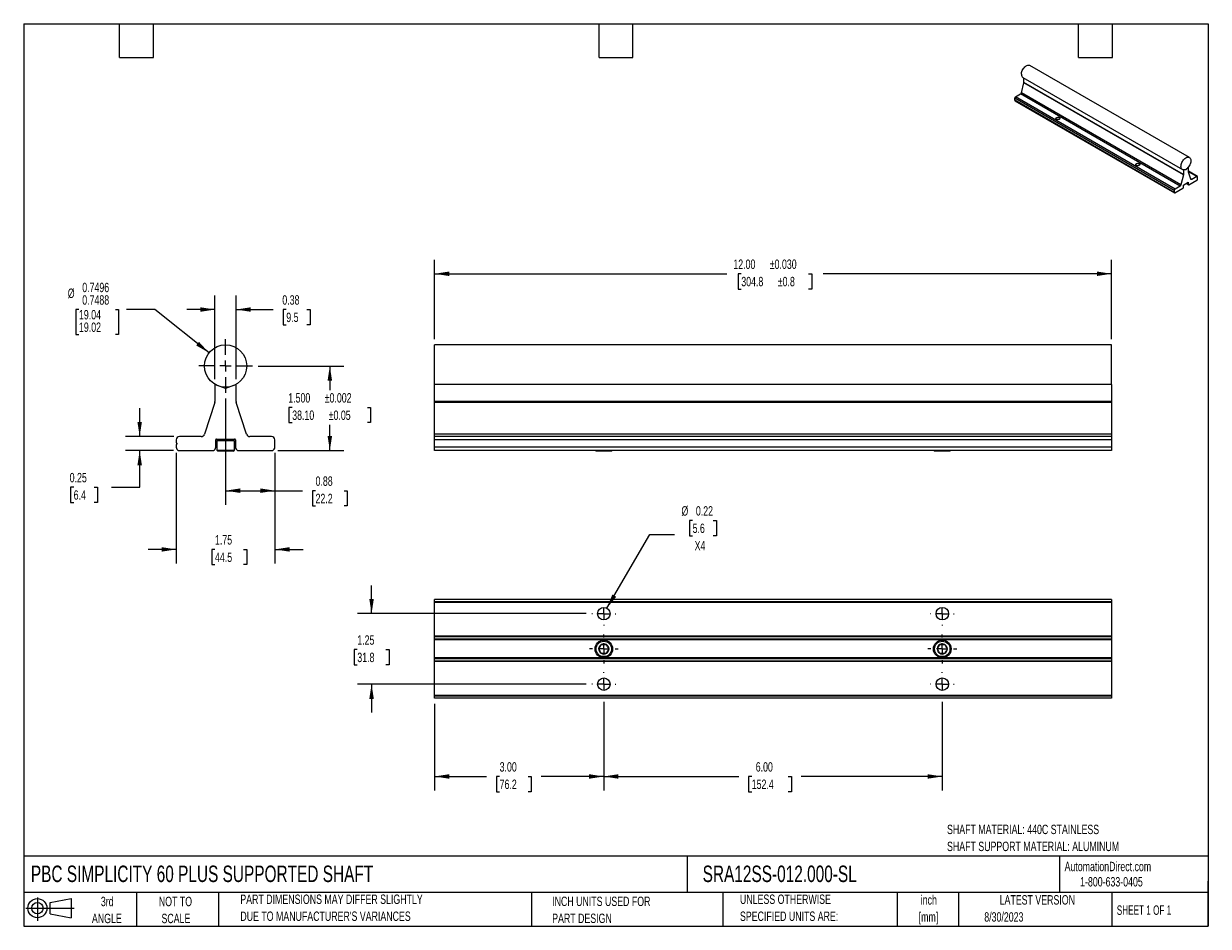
# Model space of a CAD drawing. Header units: inches. Extents: x 0.5 to 21.5, y 0.5 to 16.5.
import ezdxf

# ---------------------------------------------------------------- set-up
doc = ezdxf.new("R2010")
doc.units = ezdxf.units.IN
doc.header["$LTSCALE"] = 2
doc.header["$MEASUREMENT"] = 0
doc.linetypes.add('CENTERX2', pattern=[0.8, 0.5, -0.1, 0.1, -0.1])
doc.layers.add('CENTER', color=40, linetype='CENTERX2')
doc.layers.add('SLD-DEFPOINTS', color=7, linetype='Continuous')
doc.layers.add('DIMENSIONS', color=140, linetype='Continuous', lineweight=25)
doc.layers.add('TEXT', color=140, linetype='Continuous', lineweight=25)
doc.styles.add('SLDTEXTSTYLE0', font='TXT', dxfattribs={"width": 0.7})
doc.styles.add('SLDTEXTSTYLE1', font='TXT', dxfattribs={"width": 0.65})
doc.dimstyles.new('SLDDIMSTYLE0', dxfattribs={"dimtxt": 0.169922, "dimasz": 0.26, "dimexe": 0, "dimexo": 0.0625, "dimgap": 0.04248, "dimtad": 0, "dimtih": 1, "dimtoh": 1, "dimrnd": 1e-09, "dimdsep": 46, "dimtxsty": 'SLDTEXTSTYLE0', "dimsah": 1, "dimcen": 0.09, "dimadec": 0, "dimazin": 2, "dimtfac": 1, "dimtofl": 0, "dimtmove": 0, "dimatfit": 3, "dimfxl": 0, "dimfrac": 2, "dimtolj": 1, "dimtzin": 12, "dimarcsym": 0})
doc.dimstyles.new('SLDDIMSTYLE1', dxfattribs={"dimtxt": 0.169922, "dimasz": 0.26, "dimexe": 0, "dimexo": 0.0625, "dimgap": 0.04248, "dimtad": 0, "dimtih": 1, "dimtoh": 1, "dimrnd": 1e-09, "dimzin": 12, "dimdsep": 46, "dimtxsty": 'SLDTEXTSTYLE0', "dimsah": 1, "dimcen": 0.09, "dimadec": 0, "dimazin": 3, "dimtfac": 1, "dimtmove": 0, "dimatfit": 0, "dimfxl": 0, "dimfrac": 2, "dimtolj": 1, "dimtzin": 12, "dimarcsym": 0})
doc.dimstyles.new('SLDDIMSTYLE2', dxfattribs={"dimtxt": 0.169922, "dimasz": 0.26, "dimexe": 0, "dimexo": 0.0625, "dimgap": 0.04248, "dimtad": 0, "dimtih": 1, "dimtoh": 1, "dimrnd": 1e-09, "dimdsep": 46, "dimtxsty": 'SLDTEXTSTYLE0', "dimsah": 1, "dimcen": 0.09, "dimadec": 0, "dimazin": 2, "dimtfac": 1, "dimtmove": 0, "dimatfit": 0, "dimfxl": 0, "dimfrac": 2, "dimtolj": 1, "dimtzin": 12, "dimarcsym": 0})
doc.dimstyles.new('SLDDIMSTYLE3', dxfattribs={"dimtxt": 0.169922, "dimasz": 0.26, "dimexe": 0, "dimexo": 0.0625, "dimgap": 0.04248, "dimtad": 0, "dimtih": 1, "dimtoh": 1, "dimdec": 3, "dimrnd": 1e-09, "dimzin": 4, "dimdsep": 46, "dimtxsty": 'SLDTEXTSTYLE0', "dimsah": 1, "dimcen": 0.09, "dimadec": 0, "dimazin": 1, "dimtol": 1, "dimtp": 0.002, "dimtm": 0.002, "dimtfac": 1, "dimtdec": 3, "dimtofl": 0, "dimtmove": 0, "dimatfit": 3, "dimfxl": 0, "dimfrac": 2, "dimtolj": 1, "dimarcsym": 0})
doc.dimstyles.new('SLDDIMSTYLE4', dxfattribs={"dimtxt": 0.169922, "dimasz": 0.26, "dimexe": 0, "dimexo": 0.0625, "dimgap": 0.04248, "dimtad": 0, "dimtih": 1, "dimtoh": 1, "dimdec": 4, "dimrnd": 1e-09, "dimzin": 0, "dimdsep": 46, "dimtxsty": 'SLDTEXTSTYLE0', "dimsah": 1, "dimcen": 0, "dimadec": 0, "dimazin": 0, "dimlim": 1, "dimtp": -0.0004, "dimtm": 0.0012, "dimtfac": 1, "dimtdec": 4, "dimtofl": 0, "dimtmove": 0, "dimatfit": 3, "dimfxl": 0, "dimfrac": 2, "dimtolj": 1, "dimtzin": 12, "dimarcsym": 0})
doc.dimstyles.new('SLDDIMSTYLE5', dxfattribs={"dimtxt": 0.169922, "dimasz": 0.26, "dimexe": 0, "dimexo": 0.0625, "dimgap": 0.04248, "dimtad": 0, "dimtih": 1, "dimtoh": 1, "dimrnd": 1e-09, "dimzin": 4, "dimdsep": 46, "dimtxsty": 'SLDTEXTSTYLE0', "dimsah": 1, "dimcen": 0.09, "dimadec": 0, "dimazin": 1, "dimtol": 1, "dimtp": 0.03, "dimtm": 0.03, "dimtfac": 1, "dimtdec": 3, "dimtofl": 0, "dimtmove": 0, "dimatfit": 3, "dimfxl": 0, "dimfrac": 2, "dimtolj": 1, "dimarcsym": 0})
doc.dimstyles.new('SLDDIMSTYLE6', dxfattribs={"dimtxt": 0.169922, "dimasz": 0.26, "dimexe": 0, "dimexo": 0.0625, "dimgap": 0.04248, "dimtad": 0, "dimtih": 1, "dimtoh": 1, "dimrnd": 1e-09, "dimzin": 4, "dimdsep": 46, "dimtxsty": 'SLDTEXTSTYLE0', "dimsah": 1, "dimcen": 0.09, "dimadec": 0, "dimazin": 1, "dimtfac": 1, "dimtofl": 0, "dimtmove": 0, "dimatfit": 3, "dimfxl": 0, "dimfrac": 2, "dimtolj": 1, "dimtzin": 12, "dimarcsym": 0})
doc.dimstyles.new('SLDDIMSTYLE7', dxfattribs={"dimtxt": 0.169922, "dimasz": 0.26, "dimexe": 0, "dimexo": 0.0625, "dimgap": 0.04248, "dimtad": 0, "dimtih": 1, "dimtoh": 1, "dimrnd": 1e-09, "dimdsep": 46, "dimtxsty": 'SLDTEXTSTYLE0', "dimsah": 1, "dimcen": 0, "dimadec": 0, "dimazin": 2, "dimtfac": 1, "dimtofl": 0, "dimtmove": 0, "dimatfit": 3, "dimfxl": 0, "dimfrac": 2, "dimtolj": 1, "dimtzin": 12, "dimarcsym": 0})

# ---------------------------------------------------------------- blocks, each defined once
blk = doc.blocks.new('Block11')
at = {"color": 7, "linetype": 'Continuous', "lineweight": 18}
for p, q in [((0, 0.227), (0.856, 0.227)), ((0.204, 0.418), (0.204, 0)), ((0.431, 0.328), (0.801, 0.396)), ((0.431, 0.126), (0.431, 0.328)), ((0.801, 0.396), (0.801, 0.058)), ((0.431, 0.126), (0.801, 0.058))]:
    blk.add_line(p, q, dxfattribs=at)
for radius in [0.169, 0.101]:
    blk.add_circle((0.204, 0.227), radius, dxfattribs=at)
blk = doc.blocks.new('Block12')
at = {"layer": 'SLD-DEFPOINTS'}
blk.add_blockref('Block11', (0, 0), dxfattribs=at)
blk = doc.blocks.new('SW_NOTE_0')
at = {"layer": 'TEXT', "color": 0, "char_height": 0.16667, "attachment_point": 1, "style": 'SLDTEXTSTYLE0'}
for s, insert in [('SHAFT MATERIAL: 440C STAINLESS', (0, 0.215)), ('SHAFT SUPPORT MATERIAL: ALUMINUM', (0, -0.086))]:
    blk.add_mtext(s, dxfattribs=dict(at, insert=insert))
blk = doc.blocks.new('SW_NOTE_0_1')
at = {"layer": 'TEXT', "color": 0, "char_height": 0.1667, "attachment_point": 2, "style": 'SLDTEXTSTYLE0'}
for s, insert in [('inch', (0.25, 0.215)), ('[mm]', (0.244, -0.086))]:
    blk.add_mtext(s, dxfattribs=dict(at, insert=insert))
blk = doc.blocks.new('SW_NOTE_0_2')
at = {"layer": 'TEXT', "color": 0, "char_height": 0.16667, "attachment_point": 1, "style": 'SLDTEXTSTYLE0'}
for s, insert in [('UNLESS OTHERWISE', (0, 0.215)), ('SPECIFIED UNITS ARE:', (0, -0.086))]:
    blk.add_mtext(s, dxfattribs=dict(at, insert=insert))
blk = doc.blocks.new('SW_NOTE_0_3')
at = {"layer": 'TEXT', "color": 0, "char_height": 0.16667, "attachment_point": 1, "style": 'SLDTEXTSTYLE0'}
for s, insert in [('PART DIMENSIONS MAY DIFFER SLIGHTLY', (0, 0.215)), ("DUE TO MANUFACTURER'S VARIANCES", (0, -0.086))]:
    blk.add_mtext(s, dxfattribs=dict(at, insert=insert))
blk = doc.blocks.new('SW_NOTE_0_4')
at = {"layer": 'TEXT', "color": 0, "char_height": 0.1667, "attachment_point": 2, "style": 'SLDTEXTSTYLE0'}
for s, insert in [('NOT TO', (0.414, 0.215)), ('SCALE', (0.422, -0.086))]:
    blk.add_mtext(s, dxfattribs=dict(at, insert=insert))
blk = doc.blocks.new('SW_NOTE_0_5')
at = {"layer": 'TEXT', "color": 0, "char_height": 0.1667, "attachment_point": 2, "style": 'SLDTEXTSTYLE0'}
for s, insert in [('3rd', (0.182, 0.215)), ('ANGLE', (0.175, -0.086))]:
    blk.add_mtext(s, dxfattribs=dict(at, insert=insert))
blk = doc.blocks.new('SW_NOTE_0_6')
at = {"layer": 'TEXT', "color": 0, "char_height": 0.16667, "attachment_point": 1, "style": 'SLDTEXTSTYLE0'}
for s, insert in [('INCH UNITS USED FOR', (0, 0.215)), ('PART DESIGN', (0, -0.086))]:
    blk.add_mtext(s, dxfattribs=dict(at, insert=insert))
blk = doc.blocks.new('_D')
at = {"layer": 'DIMENSIONS'}
for p, q in [((4.079, 9.857), (4.079, 7.972)), ((4.954, 8.892), (4.954, 7.972)), ((4.079, 8.222), (4.954, 8.222)), ((4.954, 8.222), (5.444, 8.222)), ((5.674, 8.222), (5.617, 8.222)), ((5.617, 8.222), (5.617, 7.952)), ((6.179, 8.222), (6.236, 8.222)), ((6.236, 8.222), (6.236, 7.952)), ((5.617, 7.952), (5.674, 7.952)), ((6.236, 7.952), (6.179, 7.952))]:
    blk.add_line(p, q, dxfattribs=at)
for points in [[(4.079, 8.222), (4.339, 8.182), (4.339, 8.262)], [(4.954, 8.222), (4.694, 8.262), (4.694, 8.182)]]:
    blk.add_solid(points, dxfattribs=at)
at = {"layer": 'DIMENSIONS', "char_height": 0.1667, "attachment_point": 1, "style": 'SLDTEXTSTYLE0'}
for s, insert in [('0.88', (5.674, 8.475)), ('22.2', (5.674, 8.167))]:
    blk.add_mtext(s, dxfattribs=dict(at, insert=insert))
blk = doc.blocks.new('_D_1')
at = {"layer": 'DIMENSIONS'}
for p, q in [((3.204, 8.892), (3.204, 6.931)), ((4.954, 8.892), (4.954, 6.931)), ((3.204, 7.181), (2.704, 7.181)), ((3.891, 7.181), (3.834, 7.181)), ((3.834, 7.181), (3.834, 6.911)), ((4.396, 7.181), (4.453, 7.181)), ((4.453, 7.181), (4.453, 6.911)), ((4.954, 7.181), (5.454, 7.181)), ((3.834, 6.911), (3.891, 6.911)), ((4.453, 6.911), (4.396, 6.911))]:
    blk.add_line(p, q, dxfattribs=at)
for points in [[(3.204, 7.181), (2.944, 7.221), (2.944, 7.141)], [(4.954, 7.181), (5.214, 7.141), (5.214, 7.221)]]:
    blk.add_solid(points, dxfattribs=at)
at = {"layer": 'DIMENSIONS', "char_height": 0.1667, "attachment_point": 1, "style": 'SLDTEXTSTYLE0'}
for s, insert in [('1.75', (3.891, 7.434)), ('44.5', (3.891, 7.126))]:
    blk.add_mtext(s, dxfattribs=dict(at, insert=insert))
blk = doc.blocks.new('_D_2')
at = {"layer": 'DIMENSIONS'}
for p, q in [((2.556, 9.182), (2.556, 9.682)), ((3.164, 9.182), (2.306, 9.182)), ((3.153, 8.932), (2.306, 8.932)), ((2.556, 8.284), (2.556, 8.932)), ((1.386, 8.284), (1.329, 8.284)), ((1.329, 8.284), (1.329, 8.014)), ((1.75, 8.284), (1.807, 8.284)), ((1.807, 8.284), (1.807, 8.014)), ((2.056, 8.284), (2.556, 8.284)), ((1.329, 8.014), (1.386, 8.014)), ((1.807, 8.014), (1.75, 8.014))]:
    blk.add_line(p, q, dxfattribs=at)
for points in [[(2.556, 9.182), (2.596, 9.442), (2.516, 9.442)], [(2.556, 8.932), (2.516, 8.672), (2.596, 8.672)]]:
    blk.add_solid(points, dxfattribs=at)
at = {"layer": 'DIMENSIONS', "char_height": 0.1667, "attachment_point": 1, "style": 'SLDTEXTSTYLE0'}
for s, insert in [('0.25', (1.315, 8.537)), ('6.4', (1.386, 8.229))]:
    blk.add_mtext(s, dxfattribs=dict(at, insert=insert))
blk = doc.blocks.new('_D_3')
at = {"layer": 'DIMENSIONS'}
for p, q in [((4.654, 10.432), (6.177, 10.432)), ((5.927, 10.432), (5.927, 10.006)), ((5.26, 9.698), (5.203, 9.698)), ((5.203, 9.698), (5.203, 9.428)), ((6.593, 9.698), (6.65, 9.698)), ((6.65, 9.698), (6.65, 9.428)), ((5.203, 9.428), (5.26, 9.428)), ((5.927, 8.932), (5.927, 9.39)), ((6.65, 9.428), (6.593, 9.428)), ((5.004, 8.932), (6.177, 8.932))]:
    blk.add_line(p, q, dxfattribs=at)
for points in [[(5.927, 10.432), (5.887, 10.172), (5.967, 10.172)], [(5.927, 8.932), (5.967, 9.192), (5.887, 9.192)]]:
    blk.add_solid(points, dxfattribs=at)
at = {"layer": 'DIMENSIONS', "char_height": 0.1667, "attachment_point": 1, "style": 'SLDTEXTSTYLE0'}
for s, insert in [('1.500', (5.19, 9.951)), ('±0.002', (5.836, 9.951)), ('38.10', (5.26, 9.643)), ('±0.05', (5.907, 9.643))]:
    blk.add_mtext(s, dxfattribs=dict(at, insert=insert))
blk = doc.blocks.new('_D_4')
at = {"layer": 'DIMENSIONS'}
for p, q in [((3.891, 10.201), (3.891, 11.683)), ((4.266, 10.201), (4.266, 11.683)), ((3.891, 11.433), (3.391, 11.433)), ((4.266, 11.433), (4.925, 11.433)), ((5.155, 11.433), (5.098, 11.433)), ((5.098, 11.433), (5.098, 11.163)), ((5.519, 11.433), (5.576, 11.433)), ((5.576, 11.433), (5.576, 11.163)), ((5.098, 11.163), (5.155, 11.163)), ((5.576, 11.163), (5.519, 11.163))]:
    blk.add_line(p, q, dxfattribs=at)
for points in [[(3.891, 11.433), (3.631, 11.473), (3.631, 11.393)], [(4.266, 11.433), (4.526, 11.393), (4.526, 11.473)]]:
    blk.add_solid(points, dxfattribs=at)
at = {"layer": 'DIMENSIONS', "char_height": 0.1667, "attachment_point": 1, "style": 'SLDTEXTSTYLE0'}
for s, insert in [('0.38', (5.085, 11.686)), ('9.5', (5.155, 11.378))]:
    blk.add_mtext(s, dxfattribs=dict(at, insert=insert))
blk = doc.blocks.new('_D_5')
at = {"layer": 'DIMENSIONS'}
for p, q in [((1.48, 11.433), (1.423, 11.433)), ((1.423, 11.433), (1.423, 10.988)), ((2.126, 11.433), (2.183, 11.433)), ((2.183, 11.433), (2.183, 10.988)), ((2.825, 11.433), (2.325, 11.433)), ((3.786, 10.666), (2.825, 11.433)), ((1.423, 10.988), (1.48, 10.988)), ((2.183, 10.988), (2.126, 10.988))]:
    blk.add_line(p, q, dxfattribs=at)
blk.add_solid([(3.786, 10.666), (3.607, 10.86), (3.557, 10.797)], dxfattribs=at)
at = {"layer": 'DIMENSIONS', "char_height": 0.1667, "attachment_point": 1, "style": 'SLDTEXTSTYLE0'}
for s, insert in [('%%c', (1.281, 11.805)), ('0.7496', (1.538, 11.908)), ('0.7488', (1.538, 11.686)), ('19.04', (1.48, 11.425)), ('19.02', (1.48, 11.203))]:
    blk.add_mtext(s, dxfattribs=dict(at, insert=insert))
blk = doc.blocks.new('SW_CENTERMARKSYMBOL_0')
at = {"layer": 'CENTER', "color": 0}
for p, q in [((0, 0.2), (0, 0.475)), ((-0.2, 0), (-0.475, 0)), ((0, 0), (-0.1, 0)), ((0, 0), (0, 0.1)), ((0, 0), (0, -0.1)), ((0, 0), (0.1, 0)), ((0.2, 0), (0.475, 0)), ((0, -0.2), (0, -0.475))]:
    blk.add_line(p, q, dxfattribs=at)
blk = doc.blocks.new('_D_6')
at = {"layer": 'DIMENSIONS'}
for p, q in [((7.784, 10.907), (7.784, 12.317)), ((19.784, 10.907), (19.784, 12.317)), ((7.784, 12.067), (12.964, 12.067)), ((13.221, 12.067), (13.164, 12.067)), ((13.164, 12.067), (13.164, 11.797)), ((14.413, 12.067), (14.47, 12.067)), ((14.47, 12.067), (14.47, 11.797)), ((19.784, 12.067), (14.67, 12.067)), ((13.164, 11.797), (13.221, 11.797)), ((14.47, 11.797), (14.413, 11.797))]:
    blk.add_line(p, q, dxfattribs=at)
for points in [[(7.784, 12.067), (8.044, 12.027), (8.044, 12.107)], [(19.784, 12.067), (19.524, 12.107), (19.524, 12.027)]]:
    blk.add_solid(points, dxfattribs=at)
at = {"layer": 'DIMENSIONS', "char_height": 0.1667, "attachment_point": 1, "style": 'SLDTEXTSTYLE0'}
for s, insert in [('12.00', (13.08, 12.32)), ('±0.030', (13.726, 12.32)), ('304.8', (13.221, 12.012)), ('±0.8', (13.868, 12.012))]:
    blk.add_mtext(s, dxfattribs=dict(at, insert=insert))
blk = doc.blocks.new('_D_7')
at = {"layer": 'DIMENSIONS'}
for p, q in [((7.784, 4.442), (7.784, 2.906)), ((10.784, 4.481), (10.784, 2.906)), ((7.784, 3.156), (8.707, 3.156)), ((8.937, 3.156), (8.88, 3.156)), ((8.88, 3.156), (8.88, 2.886)), ((9.442, 3.156), (9.499, 3.156)), ((9.499, 3.156), (9.499, 2.886)), ((10.784, 3.156), (9.672, 3.156)), ((8.88, 2.886), (8.937, 2.886)), ((9.499, 2.886), (9.442, 2.886))]:
    blk.add_line(p, q, dxfattribs=at)
for points in [[(7.784, 3.156), (8.044, 3.116), (8.044, 3.196)], [(10.784, 3.156), (10.524, 3.196), (10.524, 3.116)]]:
    blk.add_solid(points, dxfattribs=at)
at = {"layer": 'DIMENSIONS', "char_height": 0.1667, "attachment_point": 1, "style": 'SLDTEXTSTYLE0'}
for s, insert in [('3.00', (8.937, 3.409)), ('76.2', (8.937, 3.101))]:
    blk.add_mtext(s, dxfattribs=dict(at, insert=insert))
blk = doc.blocks.new('_D_8')
at = {"layer": 'DIMENSIONS'}
for p, q in [((10.784, 4.481), (10.784, 2.906)), ((16.784, 4.481), (16.784, 2.906)), ((10.784, 3.156), (13.176, 3.156)), ((13.406, 3.156), (13.349, 3.156)), ((13.349, 3.156), (13.349, 2.886)), ((14.052, 3.156), (14.109, 3.156)), ((14.109, 3.156), (14.109, 2.886)), ((16.784, 3.156), (14.283, 3.156)), ((13.349, 2.886), (13.406, 2.886)), ((14.109, 2.886), (14.052, 2.886))]:
    blk.add_line(p, q, dxfattribs=at)
for points in [[(10.784, 3.156), (11.044, 3.116), (11.044, 3.196)], [(16.784, 3.156), (16.524, 3.196), (16.524, 3.116)]]:
    blk.add_solid(points, dxfattribs=at)
at = {"layer": 'DIMENSIONS', "char_height": 0.1667, "attachment_point": 1, "style": 'SLDTEXTSTYLE0'}
for s, insert in [('6.00', (13.477, 3.409)), ('152.4', (13.406, 3.101))]:
    blk.add_mtext(s, dxfattribs=dict(at, insert=insert))
blk = doc.blocks.new('_D_9')
at = {"layer": 'DIMENSIONS'}
for p, q in [((6.667, 6.042), (6.667, 6.542)), ((10.473, 6.042), (6.417, 6.042)), ((6.414, 5.406), (6.357, 5.406)), ((6.357, 5.406), (6.357, 5.135)), ((6.919, 5.406), (6.976, 5.406)), ((6.976, 5.406), (6.976, 5.135)), ((6.357, 5.135), (6.414, 5.135)), ((6.976, 5.135), (6.919, 5.135)), ((10.473, 4.792), (6.417, 4.792)), ((6.667, 4.792), (6.667, 4.292))]:
    blk.add_line(p, q, dxfattribs=at)
for points in [[(6.667, 6.042), (6.707, 6.302), (6.627, 6.302)], [(6.667, 4.792), (6.627, 4.532), (6.707, 4.532)]]:
    blk.add_solid(points, dxfattribs=at)
at = {"layer": 'DIMENSIONS', "char_height": 0.1667, "attachment_point": 1, "style": 'SLDTEXTSTYLE0'}
for s, insert in [('1.25', (6.414, 5.658)), ('31.8', (6.414, 5.35))]:
    blk.add_mtext(s, dxfattribs=dict(at, insert=insert))
blk = doc.blocks.new('_D_10')
at = {"layer": 'DIMENSIONS'}
for p, q in [((12.358, 7.694), (12.301, 7.694)), ((12.301, 7.694), (12.301, 7.424)), ((12.722, 7.694), (12.779, 7.694)), ((12.779, 7.694), (12.779, 7.424)), ((10.839, 6.138), (11.597, 7.447)), ((11.597, 7.447), (12.035, 7.447)), ((12.301, 7.424), (12.358, 7.424)), ((12.779, 7.424), (12.722, 7.424))]:
    blk.add_line(p, q, dxfattribs=at)
blk.add_solid([(10.839, 6.138), (11.004, 6.342), (10.935, 6.383)], dxfattribs=at)
at = {"layer": 'DIMENSIONS', "char_height": 0.1667, "attachment_point": 1, "style": 'SLDTEXTSTYLE0'}
for s, insert in [('%%c', (12.16, 7.947)), ('0.22', (12.416, 7.947)), ('5.6', (12.358, 7.639)), ('X4', (12.394, 7.33))]:
    blk.add_mtext(s, dxfattribs=dict(at, insert=insert))
blk = doc.blocks.new('SW_CENTERMARKSYMBOL_1')
at = {"layer": 'CENTER', "color": 0}
for p, q in [((0, 0.2), (0, 0.2105)), ((-0.2, 0), (-0.2105, 0)), ((0, 0), (-0.1, 0)), ((0, 0), (0, 0.1)), ((0, 0), (0, -0.1)), ((0, 0), (0.1, 0)), ((0.2, 0), (0.2105, 0)), ((0, -0.2), (0, -0.2105))]:
    blk.add_line(p, q, dxfattribs=at)
blk = doc.blocks.new('SW_CENTERMARKSYMBOL_2')
at = {"layer": 'CENTER', "color": 0}
for p, q in [((0, 0.2), (0, 0.2105)), ((-0.2, 0), (-0.2105, 0)), ((0, 0), (-0.1, 0)), ((0, 0), (0, 0.1)), ((0, 0), (0, -0.1)), ((0, 0), (0.1, 0)), ((0.2, 0), (0.2105, 0)), ((0, -0.2), (0, -0.2105))]:
    blk.add_line(p, q, dxfattribs=at)
blk = doc.blocks.new('SW_CENTERMARKSYMBOL_3')
at = {"layer": 'CENTER', "color": 0}
for p, q in [((0, 0.2), (0, 0.2105)), ((-0.2, 0), (-0.2105, 0)), ((0, 0), (-0.1, 0)), ((0, 0), (0, 0.1)), ((0, 0), (0, -0.1)), ((0, 0), (0.1, 0)), ((0.2, 0), (0.2105, 0)), ((0, -0.2), (0, -0.2105))]:
    blk.add_line(p, q, dxfattribs=at)
blk = doc.blocks.new('SW_CENTERMARKSYMBOL_4')
at = {"layer": 'CENTER', "color": 0}
for p, q in [((0, 0.2), (0, 0.2105)), ((-0.2, 0), (-0.2105, 0)), ((0, 0), (-0.1, 0)), ((0, 0), (0, 0.1)), ((0, 0), (0, -0.1)), ((0, 0), (0.1, 0)), ((0.2, 0), (0.2105, 0)), ((0, -0.2), (0, -0.2105))]:
    blk.add_line(p, q, dxfattribs=at)
blk = doc.blocks.new('SW_CENTERMARKSYMBOL_5')
at = {"layer": 'CENTER', "color": 0}
for p, q in [((0, 0.2), (0, 0.256)), ((-0.2, 0), (-0.256, 0)), ((0, 0), (-0.1, 0)), ((0, 0), (0, 0.1)), ((0, 0), (0, -0.1)), ((0, 0), (0.1, 0)), ((0.2, 0), (0.256, 0)), ((0, -0.2), (0, -0.256))]:
    blk.add_line(p, q, dxfattribs=at)
blk = doc.blocks.new('SW_CENTERMARKSYMBOL_6')
at = {"layer": 'CENTER', "color": 0}
for p, q in [((0, 0.2), (0, 0.256)), ((-0.2, 0), (-0.256, 0)), ((0, 0), (-0.1, 0)), ((0, 0), (0, 0.1)), ((0, 0), (0, -0.1)), ((0, 0), (0.1, 0)), ((0.2, 0), (0.256, 0)), ((0, -0.2), (0, -0.256))]:
    blk.add_line(p, q, dxfattribs=at)

msp = doc.modelspace()

# ---------------------------------------------------------------- linework, layer by layer
for p, q in [((21.16596, 14.12904), (18.33753, 15.76185)), ((18.21254, 15.54534), (21.04097, 13.91253)), ((18.18733, 15.27449), (18.23012, 15.45129)), ((21.05855, 13.81847), (18.23012, 15.45129)), ((18.23085, 15.45696), (18.23085, 15.53478)), ((21.05927, 13.82414), (18.23085, 15.45696)), ((20.89723, 13.54517), (18.0688, 15.17798)), ((18.0688, 15.1426), (18.0688, 15.17798)), ((20.89723, 13.50978), (18.0688, 15.1426)), ((18.07294, 15.13344), (20.90137, 13.50063)), ((18.08294, 15.20248), (18.17332, 15.25465)), ((20.91137, 13.56966), (18.08294, 15.20248)), ((21.00175, 13.62184), (18.17332, 15.25465)), ((21.01576, 13.64168), (18.18733, 15.27449)), ((21.05927, 13.90523), (21.0556, 13.90734)), ((21.10347, 13.91216), (21.05927, 13.90523)), ((21.05927, 13.90523), (21.05927, 13.82414)), ((21.10347, 13.91216), (21.0976, 13.91555)), ((21.14766, 13.95625), (21.10347, 13.91216)), ((21.14766, 13.95625), (21.14675, 13.95678)), ((21.14766, 13.87517), (21.14766, 13.95625)), ((21.30556, 13.79244), (21.14766, 13.8836)), ((21.29556, 13.79145), (21.14766, 13.87684)), ((21.19118, 13.74294), (21.14838, 13.87033)), ((21.05855, 13.81847), (21.01576, 13.64168)), ((21.06575, 13.64654), (21.14118, 13.69008)), ((21.10467, 13.66901), (21.14886, 13.6435)), ((21.14471, 13.65265), (21.11053, 13.67239)), ((21.14471, 13.68804), (21.14118, 13.69008)), ((21.14471, 13.68804), (21.14471, 13.65265)), ((21.15636, 13.64305), (21.29806, 13.72485)), ((21.20519, 13.73928), (21.18933, 13.74843)), ((21.29556, 13.79145), (21.20519, 13.73928)), ((21.29806, 13.72485), (21.3004, 13.72718)), ((21.30735, 13.76674), (21.30971, 13.76968)), ((21.30735, 13.76172), (21.30735, 13.76674)), ((21.30971, 13.76151), (21.30735, 13.76287)), ((21.30971, 13.76151), (21.30735, 13.76172)), ((21.30971, 13.76968), (21.30971, 13.78329)), ((21.30971, 13.7479), (21.30971, 13.76151)), ((20.89723, 13.54517), (20.89723, 13.50978)), ((20.90653, 13.49981), (20.90888, 13.50018)), ((20.90888, 13.50018), (21.05057, 13.58198)), ((21.00175, 13.62184), (20.91137, 13.56966)), ((21.05057, 13.58198), (21.05291, 13.58431)), ((21.06222, 13.60503), (21.06222, 13.64041)), ((21.15402, 13.64268), (21.15636, 13.64305)), ((19.78375, 10.8072), (7.78375, 10.8072)), ((7.78375, 10.4322), (7.78375, 10.8072)), ((19.78375, 10.4322), (19.78375, 10.8072)), ((7.78375, 10.10138), (7.78375, 10.4322)), ((19.78375, 10.10138), (19.78375, 10.4322)), ((3.89114, 10.10138), (3.89114, 9.80348)), ((4.07864, 10.03314), (3.89114, 10.10138)), ((4.26614, 10.10138), (4.07864, 10.03314)), ((4.26614, 9.80348), (4.26614, 10.10138)), ((19.78375, 10.10138), (7.78375, 10.10138)), ((7.78375, 9.80348), (7.78375, 10.10138)), ((19.78375, 10.10138), (19.78375, 9.80348)), ((3.98364, 10.06944), (3.98364, 10.06771)), ((4.17364, 10.06771), (4.17364, 10.06944)), ((3.88809, 9.78417), (3.70653, 9.22539)), ((4.45076, 9.22539), (4.2692, 9.78417)), ((19.78375, 9.80348), (7.78375, 9.80348)), ((7.78375, 9.78417), (7.78375, 9.80348)), ((19.78375, 9.78417), (7.78375, 9.78417)), ((7.78375, 9.22539), (7.78375, 9.78417)), ((19.78375, 9.80348), (19.78375, 9.78417)), ((19.78375, 9.78417), (19.78375, 9.22539)), ((3.20364, 9.1222), (3.20364, 9.0722)), ((3.20364, 9.0722), (3.21364, 9.06643)), ((3.21364, 9.04798), (3.20364, 9.0422)), ((3.20364, 9.0422), (3.20364, 8.9922)), ((3.21364, 9.06643), (3.21364, 9.04798)), ((3.64709, 9.1822), (3.26364, 9.1822)), ((3.90364, 8.9922), (3.90364, 9.1222)), ((3.91864, 9.1372), (4.23864, 9.1372)), ((3.93214, 9.1122), (3.92264, 9.1027)), ((3.92264, 9.1027), (3.92264, 8.9412)), ((4.23464, 9.1027), (3.92264, 9.1027)), ((3.93214, 9.1122), (4.22514, 9.1122)), ((3.98364, 9.1372), (3.98364, 9.1122)), ((4.17364, 9.1122), (4.17364, 9.1372)), ((4.23464, 9.1027), (4.22514, 9.1122)), ((4.23464, 8.9412), (4.23464, 9.1027)), ((4.25364, 9.1222), (4.25364, 8.9922)), ((4.89364, 9.1822), (4.5102, 9.1822)), ((4.95364, 8.9922), (4.95364, 9.1222)), ((19.78375, 9.22539), (7.78375, 9.22539)), ((7.78375, 9.1822), (7.78375, 9.22539)), ((7.78375, 9.1222), (7.78375, 9.1822)), ((19.78375, 9.1822), (7.78375, 9.1822)), ((19.78375, 9.1222), (7.78375, 9.1222)), ((7.78375, 8.9922), (7.78375, 9.1222)), ((19.78375, 9.22539), (19.78375, 9.1822)), ((19.78375, 9.1822), (19.78375, 9.1222)), ((19.78375, 9.1222), (19.78375, 8.9922)), ((3.24312, 8.93582), (3.25306, 8.9322)), ((3.25306, 8.9322), (3.85422, 8.9322)), ((3.85422, 8.9322), (3.86417, 8.93582)), ((3.92264, 8.9412), (3.94164, 8.9222)), ((3.92264, 8.9412), (4.23464, 8.9412)), ((4.21564, 8.9222), (3.94164, 8.9222)), ((4.21564, 8.9222), (4.23464, 8.9412)), ((4.29312, 8.93582), (4.30306, 8.9322)), ((4.30306, 8.9322), (4.90422, 8.9322)), ((4.90422, 8.9322), (4.91417, 8.93582)), ((19.78375, 8.9922), (7.78375, 8.9922)), ((7.78375, 8.93582), (7.78375, 8.9922)), ((19.78375, 8.93582), (7.78375, 8.93582)), ((7.78375, 8.9322), (7.78375, 8.93582)), ((19.78375, 8.9322), (7.78375, 8.9322)), ((10.63675, 8.9322), (10.64675, 8.9222)), ((10.92075, 8.9222), (10.64675, 8.9222)), ((10.92075, 8.9222), (10.93075, 8.9322)), ((16.63675, 8.9322), (16.64675, 8.9222)), ((16.92075, 8.9222), (16.64675, 8.9222)), ((16.92075, 8.9222), (16.93075, 8.9322)), ((19.78375, 8.9922), (19.78375, 8.93582)), ((19.78375, 8.93582), (19.78375, 8.9322)), ((19.78375, 6.29187), (7.78375, 6.29187)), ((7.78375, 6.25239), (7.78375, 6.29187)), ((19.78375, 6.25239), (7.78375, 6.25239)), ((7.78375, 6.24245), (7.78375, 6.25239)), ((19.78375, 6.24245), (7.78375, 6.24245)), ((7.78375, 5.64129), (7.78375, 6.24245)), ((19.78375, 6.29187), (19.78375, 6.25239)), ((19.78375, 6.25239), (19.78375, 6.24245)), ((19.78375, 6.24245), (19.78375, 5.64129)), ((19.78375, 5.64129), (7.78375, 5.64129)), ((7.78375, 5.63135), (7.78375, 5.64129)), ((19.78375, 5.63135), (7.78375, 5.63135)), ((7.78375, 5.59187), (7.78375, 5.63135)), ((19.78375, 5.59187), (7.78375, 5.59187)), ((7.78375, 5.57687), (7.78375, 5.59187)), ((19.78375, 5.57687), (7.78375, 5.57687)), ((7.78375, 5.25687), (7.78375, 5.57687)), ((19.78375, 5.64129), (19.78375, 5.63135)), ((19.78375, 5.63135), (19.78375, 5.59187)), ((19.78375, 5.59187), (19.78375, 5.57687)), ((19.78375, 5.57687), (19.78375, 5.25687)), ((19.78375, 5.25687), (7.78375, 5.25687)), ((7.78375, 5.24187), (7.78375, 5.25687)), ((19.78375, 5.25687), (19.78375, 5.24187)), ((19.78375, 5.24187), (7.78375, 5.24187)), ((7.78375, 5.20239), (7.78375, 5.24187)), ((19.78375, 5.20239), (7.78375, 5.20239)), ((7.78375, 5.19245), (7.78375, 5.20239)), ((19.78375, 5.19245), (7.78375, 5.19245)), ((7.78375, 4.59129), (7.78375, 5.19245)), ((19.78375, 5.24187), (19.78375, 5.20239)), ((19.78375, 5.20239), (19.78375, 5.19245)), ((19.78375, 5.19245), (19.78375, 4.59129)), ((19.78375, 4.59129), (7.78375, 4.59129)), ((7.78375, 4.58135), (7.78375, 4.59129)), ((19.78375, 4.58135), (7.78375, 4.58135)), ((7.78375, 4.54187), (7.78375, 4.58135)), ((19.78375, 4.54187), (7.78375, 4.54187)), ((19.78375, 4.59129), (19.78375, 4.58135)), ((19.78375, 4.58135), (19.78375, 4.54187))]:
    msp.add_line(p, q)
at = {"flags": 128}
for points in [[(18.18665, 15.60257), (18.18769, 15.61875), (18.19077, 15.63575), (18.19583, 15.65316), (18.20274, 15.67058), (18.21135, 15.68761), (18.22146, 15.70384), (18.23281, 15.71889), (18.24516, 15.73241), (18.25821, 15.74408), (18.27165, 15.75364), (18.28518, 15.76084), (18.29846, 15.76554), (18.3112, 15.76761), (18.32308, 15.76701), (18.33385, 15.76375), (18.33753, 15.76185)], [(18.86088, 14.83516), (18.86716, 14.83032), (18.87082, 14.82465), (18.87157, 14.81861), (18.86934, 14.8127), (18.86432, 14.80738), (18.85691, 14.8031), (18.8477, 14.8002), (18.83746, 14.79892), (18.827, 14.79935), (18.81718, 14.80146), (18.80879, 14.80509), (18.8025, 14.80994), (18.79884, 14.81561), (18.79809, 14.82164), (18.80032, 14.82756), (18.80535, 14.83287), (18.81276, 14.83715), (18.82196, 14.84005), (18.8322, 14.84134), (18.84266, 14.8409), (18.85248, 14.83879), (18.86088, 14.83516)], [(21.01508, 13.96976), (21.01611, 13.98594), (21.0192, 14.00293), (21.02426, 14.02034), (21.03117, 14.03777), (21.03978, 14.05479), (21.04988, 14.07102), (21.06124, 14.08607), (21.07359, 14.09959), (21.08664, 14.11127), (21.10008, 14.12082), (21.1136, 14.12803), (21.12689, 14.13272), (21.13962, 14.13479), (21.15151, 14.13419), (21.16227, 14.13093), (21.17166, 14.12509), (21.17944, 14.1168), (21.18545, 14.10626), (21.18953, 14.09372), (21.1916, 14.07947), (21.1916, 14.06385), (21.18953, 14.04721), (21.18545, 14.02995), (21.17944, 14.01248), (21.17166, 13.99521), (21.16227, 13.97853), (21.15151, 13.96285), (21.13962, 13.94852), (21.12689, 13.93588), (21.1136, 13.92524), (21.10008, 13.91684), (21.08664, 13.91087), (21.07359, 13.90748), (21.06124, 13.90674), (21.04988, 13.90868), (21.03978, 13.91324), (21.03117, 13.92033), (21.02426, 13.92977), (21.0192, 13.94134), (21.01611, 13.95477), (21.01508, 13.96976)], [(20.27509, 14.01875), (20.28137, 14.01391), (20.28504, 14.00824), (20.28579, 14.0022), (20.28356, 13.99629), (20.27853, 13.99098), (20.27112, 13.9867), (20.26192, 13.9838), (20.25167, 13.98251), (20.24122, 13.98294), (20.23139, 13.98506), (20.223, 13.98868), (20.21672, 13.99353), (20.21305, 13.9992), (20.21231, 14.00524), (20.21454, 14.01115), (20.21956, 14.01646), (20.22697, 14.02074), (20.23617, 14.02364), (20.24642, 14.02493), (20.25688, 14.0245), (20.2667, 14.02238), (20.27509, 14.01875)], [(21.14471, 13.65265), (21.14488, 13.65027), (21.14537, 13.64812), (21.14617, 13.64627), (21.14727, 13.64476), (21.14864, 13.64363), (21.15025, 13.64289), (21.15205, 13.64257), (21.15402, 13.64268)], [(21.20519, 13.73928), (21.20288, 13.73816), (21.20063, 13.73748), (21.1985, 13.73727), (21.19653, 13.73753), (21.19477, 13.73825), (21.19327, 13.73941), (21.19206, 13.74099), (21.19118, 13.74294)], [(20.89723, 13.50978), (20.89739, 13.50739), (20.89788, 13.50525), (20.89869, 13.5034), (20.89978, 13.50189), (20.90115, 13.50076), (20.90276, 13.50002), (20.90457, 13.4997), (20.90653, 13.49981)]]:
    msp.add_lwpolyline(points, dxfattribs=at)
for centre, radius in [((4.07864, 10.4322), 0.375), ((10.78375, 6.04187), 0.1105), ((16.78375, 6.04187), 0.1105), ((10.78375, 5.41687), 0.156), ((10.78375, 5.41687), 0.137), ((16.78375, 5.41687), 0.156), ((16.78375, 5.41687), 0.137), ((10.78375, 4.79187), 0.1105), ((16.78375, 4.79187), 0.1105)]:
    msp.add_circle(centre, radius)
for centre, radius, start, end in [((18.24787, 15.5958), 0.0616, 173.6866, 235.001219), ((18.20658, 15.45716), 0.02427, 345.990939, 359.522796), ((18.0786, 15.14152), 0.00986, 173.705878, 234.981942), ((18.0995, 15.17659), 0.03074, 122.605478, 177.394522), ((18.15559, 15.28204), 0.03262, 302.916529, 346.63325), ((21.16291, 13.87497), 0.01525, 179.240638, 197.703357), ((21.035, 13.82435), 0.02427, 345.990939, 359.522796), ((21.14256, 13.68839), 0.00218, 350.785963, 129.203285), ((21.30108, 13.78468), 0.00873, 350.785963, 129.203285), ((21.27848, 13.74948), 0.03127, 314.51925, 357.106913), ((20.92793, 13.54377), 0.03074, 122.605478, 177.394522), ((20.98402, 13.64922), 0.03262, 302.916529, 346.63325), ((21.03099, 13.60661), 0.03127, 314.51925, 357.106913), ((21.06989, 13.64007), 0.00768, 122.605478, 177.394522), ((3.82864, 9.80348), 0.0625, 342, 0), ((4.32864, 9.80348), 0.0625, 180, 198), ((3.26364, 9.1222), 0.06, 90, 180), ((3.64709, 9.2447), 0.0625, 270, 342), ((3.91864, 9.1222), 0.015, 90, 180), ((4.23864, 9.1222), 0.015, 0, 90), ((4.5102, 9.2447), 0.0625, 198, 270), ((4.89364, 9.1222), 0.06, 0, 90), ((3.26364, 8.9922), 0.06, 180, 250), ((3.84364, 8.9922), 0.06, 290, 0), ((4.31364, 8.9922), 0.06, 180, 250), ((4.89364, 8.9922), 0.06, 290, 0), ((10.78375, 5.41687), 0.09007, 120, 180), ((10.78375, 5.41687), 0.09007, 60, 120), ((10.78375, 5.41687), 0.09007, 0, 60), ((16.78375, 5.41687), 0.09007, 120, 180), ((16.78375, 5.41687), 0.09007, 60, 120), ((16.78375, 5.41687), 0.09007, 0, 60), ((10.78375, 5.41687), 0.09007, 180, 240), ((10.78375, 5.41687), 0.09007, 240, 300), ((10.78375, 5.41687), 0.09007, 300, 0), ((16.78375, 5.41687), 0.09007, 180, 240), ((16.78375, 5.41687), 0.09007, 240, 300), ((16.78375, 5.41687), 0.09007, 300, 0)]:
    msp.add_arc(centre, radius, start, end)
for points, knots in [([(10.73872, 5.49487), (10.7352, 5.48877), (10.7316, 5.48254), (10.72601, 5.47286), (10.72411, 5.46958), (10.72024, 5.46287), (10.71825, 5.45942), (10.71235, 5.4492), (10.70849, 5.44251), (10.70087, 5.42931), (10.69722, 5.423), (10.69368, 5.41687)], [0, 0, 0, 0, 0.25, 0.25, 0.375, 0.375, 0.5, 0.5, 0.75, 0.75, 1, 1, 1, 1]), ([(10.73872, 5.49487), (10.7457, 5.49487), (10.75305, 5.49487), (10.76809, 5.49487), (10.77584, 5.49487), (10.79168, 5.49487), (10.79939, 5.49487), (10.81449, 5.49487), (10.82181, 5.49487), (10.82878, 5.49487)], [0, 0, 0, 0, 0.25, 0.25, 0.5, 0.5, 0.75, 0.75, 1, 1, 1, 1]), ([(10.87382, 5.41687), (10.8703, 5.42296), (10.8667, 5.42919), (10.86111, 5.43888), (10.85921, 5.44216), (10.85534, 5.44887), (10.85335, 5.45232), (10.84745, 5.46253), (10.84359, 5.46923), (10.83597, 5.48243), (10.83232, 5.48874), (10.82878, 5.49487)], [0, 0, 0, 0, 0.25, 0.25, 0.375, 0.375, 0.5, 0.5, 0.75, 0.75, 1, 1, 1, 1]), ([(16.73872, 5.49487), (16.7352, 5.48877), (16.7316, 5.48254), (16.72601, 5.47286), (16.72411, 5.46958), (16.72024, 5.46287), (16.71825, 5.45942), (16.71235, 5.4492), (16.70849, 5.44251), (16.70087, 5.42931), (16.69722, 5.423), (16.69368, 5.41687)], [0, 0, 0, 0, 0.25, 0.25, 0.375, 0.375, 0.5, 0.5, 0.75, 0.75, 1, 1, 1, 1]), ([(16.73872, 5.49487), (16.7457, 5.49487), (16.75305, 5.49487), (16.76809, 5.49487), (16.77584, 5.49487), (16.79168, 5.49487), (16.79939, 5.49487), (16.81449, 5.49487), (16.82181, 5.49487), (16.82878, 5.49487)], [0, 0, 0, 0, 0.25, 0.25, 0.5, 0.5, 0.75, 0.75, 1, 1, 1, 1]), ([(16.87382, 5.41687), (16.8703, 5.42296), (16.8667, 5.42919), (16.86111, 5.43888), (16.85921, 5.44216), (16.85534, 5.44887), (16.85335, 5.45232), (16.84745, 5.46253), (16.84359, 5.46923), (16.83597, 5.48243), (16.83232, 5.48874), (16.82878, 5.49487)], [0, 0, 0, 0, 0.25, 0.25, 0.375, 0.375, 0.5, 0.5, 0.75, 0.75, 1, 1, 1, 1]), ([(10.69368, 5.41687), (10.6972, 5.41077), (10.7008, 5.40454), (10.70639, 5.39486), (10.70828, 5.39158), (10.71216, 5.38487), (10.71415, 5.38142), (10.72005, 5.3712), (10.72391, 5.36451), (10.73153, 5.35131), (10.73518, 5.345), (10.73872, 5.33887)], [0, 0, 0, 0, 0.25, 0.25, 0.375, 0.375, 0.5, 0.5, 0.75, 0.75, 1, 1, 1, 1]), ([(10.73872, 5.33887), (10.7457, 5.33887), (10.75305, 5.33887), (10.76809, 5.33887), (10.77584, 5.33887), (10.79168, 5.33887), (10.79939, 5.33887), (10.81449, 5.33887), (10.82181, 5.33887), (10.82878, 5.33887)], [0, 0, 0, 0, 0.25, 0.25, 0.5, 0.5, 0.75, 0.75, 1, 1, 1, 1]), ([(10.82878, 5.33887), (10.8323, 5.34496), (10.8359, 5.35119), (10.84149, 5.36088), (10.84338, 5.36416), (10.84726, 5.37087), (10.84925, 5.37432), (10.85515, 5.38453), (10.85901, 5.39123), (10.86663, 5.40443), (10.87028, 5.41074), (10.87382, 5.41687)], [0, 0, 0, 0, 0.25, 0.25, 0.375, 0.375, 0.5, 0.5, 0.75, 0.75, 1, 1, 1, 1]), ([(16.69368, 5.41687), (16.6972, 5.41077), (16.7008, 5.40454), (16.70639, 5.39486), (16.70828, 5.39158), (16.71216, 5.38487), (16.71415, 5.38142), (16.72005, 5.3712), (16.72391, 5.36451), (16.73153, 5.35131), (16.73518, 5.345), (16.73872, 5.33887)], [0, 0, 0, 0, 0.25, 0.25, 0.375, 0.375, 0.5, 0.5, 0.75, 0.75, 1, 1, 1, 1]), ([(16.73872, 5.33887), (16.7457, 5.33887), (16.75305, 5.33887), (16.76809, 5.33887), (16.77584, 5.33887), (16.79168, 5.33887), (16.79939, 5.33887), (16.81449, 5.33887), (16.82181, 5.33887), (16.82878, 5.33887)], [0, 0, 0, 0, 0.25, 0.25, 0.5, 0.5, 0.75, 0.75, 1, 1, 1, 1]), ([(16.82878, 5.33887), (16.8323, 5.34496), (16.8359, 5.35119), (16.84149, 5.36088), (16.84338, 5.36416), (16.84726, 5.37087), (16.84925, 5.37432), (16.85515, 5.38453), (16.85901, 5.39123), (16.86663, 5.40443), (16.87028, 5.41074), (16.87382, 5.41687)], [0, 0, 0, 0, 0.25, 0.25, 0.375, 0.375, 0.5, 0.5, 0.75, 0.75, 1, 1, 1, 1])]:
    msp.add_open_spline(points, degree=3, knots=knots)
at = {"layer": 'TEXT'}
for p, q in [((0.5, 16.5), (21.5, 16.5)), ((0.5, 16.5), (0.5, 0.5)), ((2.2, 15.9), (2.2, 16.5)), ((2.8, 15.9), (2.8, 16.5)), ((10.7, 15.9), (10.7, 16.5)), ((11.3, 15.9), (11.3, 16.5)), ((19.2, 15.9), (19.2, 16.5)), ((19.8, 15.9), (19.8, 16.5)), ((21.5, 16.5), (21.5, 0.5)), ((2.2, 15.9), (2.8, 15.9)), ((10.7, 15.9), (11.3, 15.9)), ((19.2, 15.9), (19.8, 15.9)), ((21.5, 1.74221), (0.5, 1.74221)), ((12.26448, 1.74221), (12.26448, 1.1)), ((18.8642, 1.74221), (18.8642, 1.1)), ((21.5, 0.5), (21.5, 1.3)), ((21.5, 1.1), (0.5, 1.1)), ((2.5, 1.1), (2.5, 0.5)), ((3.95367, 1.1), (3.95367, 0.5)), ((9.49972, 1.1), (9.49972, 0.5)), ((12.89608, 1.1), (12.89608, 0.5)), ((15.98617, 1.1), (15.98617, 0.5)), ((17.07182, 1.1), (17.07182, 0.5)), ((19.79124, 1.1), (19.79124, 0.5)), ((0.5, 0.5), (21.5, 0.5))]:
    msp.add_line(p, q, dxfattribs=at)

# ---------------------------------------------------------------- block references
at = {"layer": 'CENTER'}
for name, p in [('SW_CENTERMARKSYMBOL_0', (4.07864, 10.4322)), ('SW_CENTERMARKSYMBOL_2', (10.78375, 6.04187)), ('SW_CENTERMARKSYMBOL_4', (16.78375, 6.04187)), ('SW_CENTERMARKSYMBOL_5', (10.78375, 5.41687)), ('SW_CENTERMARKSYMBOL_6', (16.78375, 5.41687)), ('SW_CENTERMARKSYMBOL_1', (10.78375, 4.79187)), ('SW_CENTERMARKSYMBOL_3', (16.78375, 4.79187))]:
    msp.add_blockref(name, p, dxfattribs=at)
at = {"layer": 'SLD-DEFPOINTS'}
msp.add_blockref('Block12', (0.53842, 0.59479), dxfattribs=at)
at = {"layer": 'TEXT'}
for name, p in [('SW_NOTE_0', (16.86825, 2.08619)), ('SW_NOTE_0_3', (4.3401, 0.84816)), ('SW_NOTE_0_2', (13.19747, 0.84816)), ('SW_NOTE_0_1', (16.2952, 0.83652)), ('SW_NOTE_0_5', (1.799, 0.80851)), ('SW_NOTE_0_4', (2.77616, 0.80851)), ('SW_NOTE_0_6', (9.86848, 0.81093))]:
    msp.add_blockref(name, p, dxfattribs=at)

# ---------------------------------------------------------------- texts
for s, insert, char_height, attachment_point, style in [('PBC SIMPLICITY 60 PLUS SUPPORTED SHAFT', (0.62722, 1.57626), 0.2916667, 1, 'SLDTEXTSTYLE0'), ('SRA12SS-012.000-SL', (12.53604, 1.57626), 0.2916667, 1, 'SLDTEXTSTYLE0'), ('AutomationDirect.com', (18.95236, 1.64382), 0.1666667, 1, 'SLDTEXTSTYLE0'), ('1-800-633-0405', (19.22768, 1.37299), 0.1666667, 1, 'SLDTEXTSTYLE0'), ('LATEST VERSION', (18.46867, 1.05228), 0.1666667, 2, 'SLDTEXTSTYLE0'), ('SHEET 1 OF 1', (19.87727, 0.8702), 0.1666667, 1, 'SLDTEXTSTYLE1'), ('8/30/2023', (17.52857, 0.74909), 0.166667, 1, 'SLDTEXTSTYLE0')]:
    msp.add_mtext(s, dxfattribs=dict(at, insert=insert, char_height=char_height, attachment_point=attachment_point, style=style))

# ---------------------------------------------------------------- dimensions: what is measured, and where the dimension line sits
at = {"layer": 'DIMENSIONS'}
for base, p1, p2, dimstyle, picture, middle in [((7.78375, 12.06705), (19.78375, 10.8072), (7.78375, 10.8072), 'SLDDIMSTYLE5', '_D_6', (13.81706, 12.06705)), ((4.2661444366, 11.4327760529), (3.8911444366, 10.1013809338), (4.2661444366, 10.1013809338), 'SLDDIMSTYLE2', '_D_4', (5.3370885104, 11.4327760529)), ((4.0786444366, 8.2220687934), (4.9536444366, 8.9922031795), (4.0786444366, 9.9572031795), 'SLDDIMSTYLE0', '_D', (5.9268642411, 8.2220687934)), ((3.20364, 7.18093), (4.95364, 8.9922), (3.20364, 8.9922), 'SLDDIMSTYLE1', '_D_1', (4.14384, 7.18093)), ((16.78375, 3.15602), (10.78375, 4.58137), (16.78375, 4.58137), 'SLDDIMSTYLE6', '_D_8', (13.72929, 3.15602))]:
    dim = msp.add_linear_dim(base=base, p1=p1, p2=p2, dimstyle=dimstyle, dxfattribs=at)
    dim.commit()
    dim.dimension.update_dxf_attribs({"geometry": picture, "text_midpoint": middle, "dimtype": 160})
dim = msp.add_diameter_dim_2p(p1=(4.37171, 10.19824), p2=(3.78558, 10.66617), dimstyle='SLDDIMSTYLE4', dxfattribs=at)
dim.commit()
dim.dimension.update_dxf_attribs({"geometry": '_D_5', "text_midpoint": (1.80323, 11.43278), "dimtype": 163})
for base, p1, p2, angle, dimstyle, picture, middle in [((5.92686, 10.4322), (4.90422, 8.9322), (4.55364, 10.4322), 90, 'SLDDIMSTYLE3', '_D_3', (5.92686, 9.69797)), ((2.55589, 9.1822), (3.25306, 8.9322), (3.26364, 9.1822), 90, 'SLDDIMSTYLE2', '_D_2', (2.55589, 8.28443)), ((6.66662, 4.79187), (10.57325, 6.04187), (10.57325, 4.79187), 90, 'SLDDIMSTYLE1', '_D_9', (6.66662, 5.40554)), ((7.78375, 3.15602), (10.78375, 4.58137), (7.78375, 4.54187), 0, 'SLDDIMSTYLE6', '_D_7', (9.18972, 3.15602))]:
    dim = msp.add_linear_dim(base=base, p1=p1, p2=p2, angle=angle, dimstyle=dimstyle, dxfattribs=at)
    dim.commit()
    dim.dimension.update_dxf_attribs({"geometry": picture, "text_midpoint": middle, "dimtype": 160})
dim = msp.add_diameter_dim_2p(p1=(10.7284, 5.94623), p2=(10.8391, 6.1375), text='<>\\PX4', dimstyle='SLDDIMSTYLE7', dxfattribs=at)
dim.commit()
dim.dimension.update_dxf_attribs({"geometry": '_D_10', "text_midpoint": (12.54026, 7.55874), "dimtype": 163})

doc.saveas('drawing.dxf')
